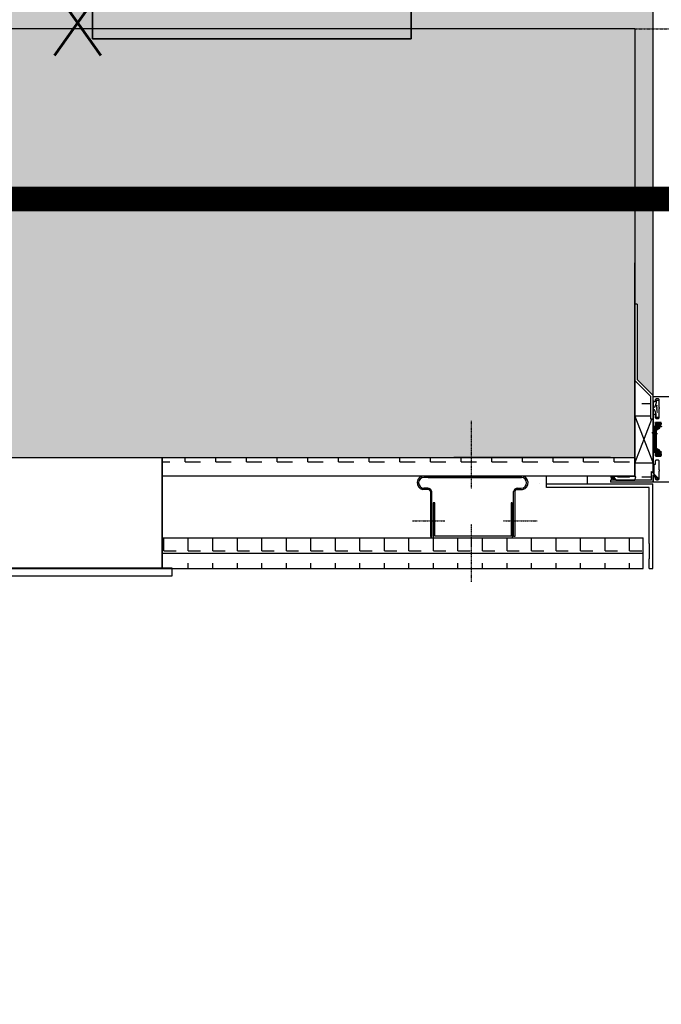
# Model space of a CAD drawing. Header units: millimetres. Extents: x -4577 to 1032787, y -66234 to 201209.
# Tile 246 of 256: x 26248 to 26772, y -47472 to -46668. Entities that reach past the tile are written whole.
import ezdxf
from ezdxf.enums import TextEntityAlignment as Align

# ---------------------------------------------------------------- set-up
doc = ezdxf.new("R2010")
doc.units = ezdxf.units.MM
for name, pattern in [('510_5_2OG_ELT_1004$0$11-07-22_DS_2OG$0$AUSGEZOGEN', [0]), ('510_5_2OG_ELT_1004$0$11-07-22_DS_2OG$0$MITTE2_S7', [0.225, 0.125, -0.05, 0, -0.05]), ('510_5_2OG_ELT_1004$0$11-07-22_DS_2OG$0$STRICHLINIE_S4', [0.095, 0.06, -0.035]), ('510_5_2OG_ELT_1004$0$VERDECKT', [9.525, 6.35, -3.175]), ('VERDECKT', [0.375, 0.25, -0.125])]:
    doc.linetypes.add(name, pattern=pattern)
for name, color, linetype in [('0 TP BMA WP2', 1, 'Continuous'), ('510_5_2OG_ELT_1004$0$11-07-22_DS_2OG$0$106', 8, '510_5_2OG_ELT_1004$0$11-07-22_DS_2OG$0$AUSGEZOGEN'), ('510_5_2OG_ELT_1004$0$11-07-22_DS_2OG$0$108', 8, '510_5_2OG_ELT_1004$0$11-07-22_DS_2OG$0$AUSGEZOGEN'), ('510_5_2OG_ELT_1004$0$11-07-22_DS_2OG$0$Nichttragende_Bauteile', 8, '510_5_2OG_ELT_1004$0$11-07-22_DS_2OG$0$AUSGEZOGEN'), ('510_5_2OG_ELT_1004$0$11-07-22_DS_2OG$0$STANDARD', 8, '510_5_2OG_ELT_1004$0$11-07-22_DS_2OG$0$AUSGEZOGEN'), ('510_5_2OG_ELT_1004$0$11-07-22_DS_2OG$0$Tragende_Bauteile', 8, '510_5_2OG_ELT_1004$0$11-07-22_DS_2OG$0$AUSGEZOGEN'), ('510_5_2OG_ELT_1004$0$Brandabschnitt', 6, '510_5_2OG_ELT_1004$0$VERDECKT'), ('510_5_2OG_ELT_1004$0$E__FM_BRANDM', 1, 'Continuous')]:
    doc.layers.add(name, color=color, linetype=linetype)
doc.layers.add('510_5_2OG_ELT_1004$0$E__SYM3DPOS', color=2, linetype='Continuous', plot=False)
doc.styles.add('510_5_2OG_ELT_1004$0$TXT', font='TXT.SHX', dxfattribs={"width": 0.7})
pattern_1 = [(90, (1885.797, -66881.692), (-20, 20), [10, -10]), (180, (1885.797, -66881.692), (-20, 20), [10, -10])]
pattern_2 = [(0, (1908.297, -66879.192), (25, 25), [12.5, -12.5]), (90, (1908.297, -66879.192), (25, 25), [12.5, -12.5])]
pattern_3 = [(0, (1905.797, -66881.692), (20, 20), [10, -10]), (90, (1905.797, -66881.692), (20, 20), [10, -10])]

# ---------------------------------------------------------------- blocks, each defined once
blk = doc.blocks.new('TPDK')
at = {"color": 1, "linetype": 'Continuous', "lineweight": 35}
blk.add_line((8447.83, -65580.76), (8447.83, -65841.39), dxfattribs=at)
blk.add_line((8447.83, -65580.76), (8447.83, -65841.39), dxfattribs=at)
at = {"layer": '0 TP BMA WP2', "color": 1, "linetype": 'Continuous', "lineweight": 35}
for p, q in [((8187.98, -65580.76), (8447.83, -65580.76)), ((8187.98, -65841.39), (8187.98, -65580.76)), ((8187.98, -65580.76), (8447.83, -65580.76)), ((8187.98, -65841.39), (8187.98, -65580.76)), ((8447.83, -65841.39), (8187.98, -65841.39)), ((8447.83, -65841.39), (8187.98, -65841.39))]:
    blk.add_line(p, q, dxfattribs=at)
at = {"layer": '0 TP BMA WP2', "color": 1, "lineweight": 35}
for p, q in [((8235.6, -65628.77), (8235.6, -65793.38)), ((8400.21, -65628.77), (8235.6, -65628.77)), ((8400.21, -65793.38), (8400.21, -65628.77)), ((8235.6, -65793.38), (8400.21, -65793.38))]:
    blk.add_line(p, q, dxfattribs=at)
blk.add_ellipse((8317.91, -65711.08), major_axis=(0, 38.36), ratio=1, start_param=4.712339, end_param=10.995524, dxfattribs=at)
blk = doc.blocks.new('510_5_2OG_ELT_1004$0$I641')
at = {"linetype": 'Continuous'}
for p, q in [((0, 7.943), (7.919, 7.943)), ((0, 0), (0, 7.943)), ((0, 7.943), (7.919, 7.943)), ((0, 0), (0, 7.943)), ((7.919, 7.943), (7.919, 0)), ((7.919, 7.943), (7.919, 0)), ((7.919, 0), (0, 0)), ((7.919, 0), (0, 0))]:
    blk.add_line(p, q, dxfattribs=at)
blk.add_lwpolyline([(6.468, 6.48), (1.451, 6.48), (1.451, 1.463), (6.468, 1.463)], close=True)
blk.add_circle((3.96, 3.972), 1.169)
at = {"layer": '510_5_2OG_ELT_1004$0$E__FM_BRANDM', "style": '510_5_2OG_ELT_1004$0$TXT', "flags": 1}
blk.add_attdef('EC_APPTAG', (0, 0), '', height=125, dxfattribs=at)
blk = doc.blocks.new('510_5_2OG_ELT_1004')
at = {"layer": '510_5_2OG_ELT_1004$0$11-07-22_DS_2OG$0$Nichttragende_Bauteile', "linetype": 'Continuous'}
h = blk.add_hatch(dxfattribs=at)
h.set_pattern_fill('MUSTER_NA', color=256, scale=12.5, style=0, pattern_type=2)
h.set_pattern_definition(pattern_2)
h.paths.add_polyline_path([(12465, -45341.48), (12150, -45341.48), (12150, -45356.48), (12450, -45356.48), (12450, -46675.6), (26750, -46675.6), (26750, -46900.37), (26752, -46900.37), (26752, -46961.76), (26765, -46974.76), (26765, -46660.6), (12465, -46660.6)], flags=0)
h = blk.add_hatch(dxfattribs=at)
h.set_pattern_fill('MUSTER_NA', color=256, scale=10, angle=90, style=0, pattern_type=2)
h.set_pattern_definition(pattern_1)
h.paths.add_polyline_path([(26750, -46991.81), (26763, -46991.81), (26763, -46975.59), (26750, -46962.59)], flags=0)
h = blk.add_hatch(dxfattribs=at)
h.set_pattern_fill('MUSTER_NA', color=256, scale=12.5, style=0, pattern_type=2)
h.set_pattern_definition(pattern_2)
h.paths.add_polyline_path([(26674.93, -47040.6), (26750, -47040.6), (26750, -47025.6), (26674.93, -47025.6), (26364.63, -47025.6), (26364.63, -47040.6)], flags=0)
h = blk.add_hatch(dxfattribs=at)
h.set_pattern_fill('MUSTER_NA', color=256, scale=10, angle=90, style=0, pattern_type=2)
h.set_pattern_definition(pattern_1)
h.paths.add_polyline_path([(26767.44, -47027.64), (26767.2, -47027.74), (26766.83, -47028.1), (26766.73, -47028.35), (26766.7, -47031.1), (26765.94, -47031.07), (26765.49, -47030.81), (26765, -47030.1), (26750, -47030.1), (26750, -47040.6), (26732.48, -47040.6), (26734.7, -47043.9), (26750, -47043.9), (26763.76, -47043.9), (26763.76, -47036.95), (26769.82, -47043.01), (26769.97, -47042.86), (26770, -47036.6), (26770, -47028.6), (26769.71, -47027.9), (26769.5, -47027.74), (26769.26, -47027.64)], flags=0)
h = blk.add_hatch(dxfattribs=at)
h.set_pattern_fill('MUSTER_NA', color=256, scale=10, angle=90, style=0, pattern_type=2)
h.set_pattern_definition(pattern_1)
h.paths.add_polyline_path([(26766.1, -47041.1), (26766.55, -47041.14), (26765, -47039.59), (26765, -47042.2)], flags=0)
h = blk.add_hatch(dxfattribs=at)
h.set_pattern_fill('MUSTER_NA', color=256, scale=10, style=0, pattern_type=2)
h.set_pattern_definition(pattern_3)
h.paths.add_polyline_path([(26756.85, -47103.47), (26756.85, -47090.97), (26372.63, -47090.97), (26364.63, -47090.97), (26364.63, -47103.47), (26372.63, -47103.47)], flags=0)
h = blk.add_hatch(dxfattribs=at)
h.set_pattern_fill('MUSTER_NA', color=256, scale=10, style=0, pattern_type=2)
h.set_pattern_definition(pattern_3)
h.paths.add_polyline_path([(26756.85, -47115.97), (26756.85, -47103.47), (26372.63, -47103.47), (26372.63, -47115.97)], flags=0)
at = {"layer": '510_5_2OG_ELT_1004$0$11-07-22_DS_2OG$0$STANDARD', "linetype": 'Continuous'}
h = blk.add_hatch(dxfattribs=at)
h.set_pattern_fill('MUSTER_NA', color=256, scale=10, style=0, pattern_type=2)
h.set_pattern_definition(pattern_3)
h.paths.add_polyline_path([(26756.85, -47103.47), (26756.85, -47090.97), (26514.74, -47090.97), (26506.74, -47090.97), (26506.74, -47103.47), (26514.74, -47103.47)], flags=0)
h = blk.add_hatch(dxfattribs=at)
h.set_pattern_fill('MUSTER_NA', color=256, scale=10, style=0, pattern_type=2)
h.set_pattern_definition(pattern_3)
h.paths.add_polyline_path([(26756.85, -47115.97), (26756.85, -47103.47), (26514.74, -47103.47), (26514.74, -47115.97)], flags=0)
at = {"layer": '510_5_2OG_ELT_1004$0$11-07-22_DS_2OG$0$Tragende_Bauteile', "linetype": 'Continuous'}
h = blk.add_hatch(dxfattribs=at)
h.set_pattern_fill('SCHRAFFUR_16', color=256, scale=1000, style=0, pattern_type=2)
h.set_pattern_definition([(45, (1895.8, -66891.69), (-70.71068, 70.71068), []), (45, (1860.44, -66856.34), (-70.71068, 70.71068), [60, -35])])
h.paths.add_polyline_path([(12150, -47025.6), (26750, -47025.6), (26750, -46675.6), (12150, -46675.6)], flags=0)
at = {"layer": '510_5_2OG_ELT_1004$0$11-07-22_DS_2OG$0$106', "linetype": '510_5_2OG_ELT_1004$0$11-07-22_DS_2OG$0$AUSGEZOGEN'}
for p, q in [((26763.8, -47005.6), (26765.5, -47004.1)), ((26768.69, -47006.14), (26767.43, -47006.1))]:
    blk.add_line(p, q, dxfattribs=at)
at = {"layer": '510_5_2OG_ELT_1004$0$11-07-22_DS_2OG$0$108', "linetype": '510_5_2OG_ELT_1004$0$11-07-22_DS_2OG$0$AUSGEZOGEN'}
for p, q in [((26767.7, -47003.33), (26767.7, -46996.85)), ((26769.6, -47002.2), (26767.9, -47003.18)), ((26768.7, -47002.72), (26768.7, -46996.85)), ((26769.7, -47002.12), (26769.7, -46996.85)), ((26770.7, -46999.75), (26770.7, -46996.85)), ((26767.7, -47024.35), (26767.7, -47017.88)), ((26767.9, -47018.03), (26769.6, -47019.01)), ((26768.7, -47024.35), (26768.7, -47018.49)), ((26769.7, -47024.35), (26769.7, -47019.09)), ((26770.7, -47024.35), (26770.7, -47021.46))]:
    blk.add_line(p, q, dxfattribs=at)
for points in [[(26771.2, -46996.85), (26767.3, -46996.85), (26767.11, -46996.89), (26766.95, -46997), (26766.84, -46997.16), (26766.8, -46997.35), (26766.8, -46999.75), (26766.76, -46999.9), (26766.65, -47000.01), (26766.5, -47000.05), (26765.5, -47000.05), (26765.35, -47000.01), (26765.24, -46999.9), (26765.2, -46999.75), (26765.2, -46997.85), (26765.36, -46997.73), (26765.4, -46997.58), (26765.4, -46997.13), (26765.36, -46996.98), (26765.2, -46996.85), (26765.2, -46996.4), (26765.2, -46996.85), (26765.2, -46991.1), (26765.23, -46990.85), (26765.33, -46990.6), (26765.49, -46990.4), (26765.7, -46990.24), (26765.94, -46990.14), (26766.2, -46990.1), (26766.7, -46990.1), (26766.7, -46992.6), (26766.73, -46992.86), (26766.83, -46993.1), (26766.99, -46993.31), (26767.2, -46993.47), (26767.44, -46993.57), (26767.7, -46993.6), (26769, -46993.6), (26769.26, -46993.57), (26769.5, -46993.47), (26769.71, -46993.31), (26769.87, -46993.1), (26769.97, -46992.86), (26770, -46992.6), (26770, -46985.6), (26770.13, -46985.42), (26770.19, -46985.21), (26770.19, -46984.99), (26770.13, -46984.78), (26770, -46984.6), (26770, -46978.6), (26769.97, -46978.35), (26769.87, -46978.1), (26769.71, -46977.9), (26769.5, -46977.74), (26769.26, -46977.64), (26769, -46977.6), (26767.7, -46977.6), (26767.44, -46977.64), (26767.2, -46977.74), (26766.99, -46977.9), (26766.83, -46978.1), (26766.73, -46978.35), (26766.7, -46978.6), (26766.7, -46979.8), (26766.66, -46979.95), (26766.55, -46980.06), (26766.4, -46980.1), (26766.1, -46980.1), (26765, -46979), (26765, -46975.6), (26830.5, -46975.6)], [(26765.2, -47000.55), (26765.24, -47000.36), (26765.35, -47000.2), (26765.51, -47000.09), (26765.7, -47000.05), (26766.5, -47000.05), (26766.65, -47000.01), (26766.76, -46999.9), (26766.8, -46999.75), (26766.8, -46997.35), (26766.84, -46997.16), (26766.95, -46997), (26767.11, -46996.89), (26767.3, -46996.85), (26770.7, -46996.85), (26770.95, -46996.89), (26771.17, -46997.01), (26771.35, -46997.18), (26771.46, -46997.41), (26771.5, -46997.65)], [(26770.16, -47000.72), (26770.13, -47000.79), (26770.11, -47000.88), (26770.1, -47000.96), (26770.1, -47001.33), (26770.07, -47001.59), (26769.97, -47001.83), (26769.81, -47002.04), (26769.6, -47002.2)], [(26771.5, -46997.65), (26771.5, -46998.3), (26770.16, -47000.72)], [(26772.08, -47000.23), (26771.55, -47000.44), (26771, -47000.58), (26770.43, -47000.65), (26770.35, -47000.62), (26770.3, -47000.55), (26770.31, -47000.46), (26771.7, -46998.05)], [(26771.66, -46997.16), (26771.55, -46997), (26771.39, -46996.89), (26771.2, -46996.85)], [(26769.6, -47019.01), (26769.81, -47019.17), (26769.97, -47019.38), (26770.07, -47019.62), (26770.1, -47019.88), (26770.1, -47020.25), (26770.11, -47020.33), (26770.13, -47020.41), (26770.16, -47020.49)], [(26808.5, -47045.6), (26765, -47045.6), (26765, -47042.2), (26766.1, -47041.1), (26766.4, -47041.1), (26766.55, -47041.14), (26766.66, -47041.25), (26766.7, -47041.4), (26766.7, -47042.6), (26766.73, -47042.86), (26766.83, -47043.1), (26766.99, -47043.31), (26767.2, -47043.47), (26767.44, -47043.57), (26767.7, -47043.6), (26769, -47043.6), (26769.26, -47043.57), (26769.5, -47043.47), (26769.71, -47043.31), (26769.87, -47043.1), (26769.97, -47042.86), (26770, -47042.6), (26770, -47036.6), (26770.13, -47036.42), (26770.19, -47036.21), (26770.19, -47035.99), (26770.13, -47035.78), (26770, -47035.6), (26770, -47028.6), (26769.97, -47028.35), (26769.87, -47028.1), (26769.71, -47027.9), (26769.5, -47027.74), (26769.26, -47027.64), (26769, -47027.6), (26767.7, -47027.6), (26767.44, -47027.64), (26767.2, -47027.74), (26766.99, -47027.9), (26766.83, -47028.1), (26766.73, -47028.35), (26766.7, -47028.6), (26766.7, -47031.1), (26766.2, -47031.1), (26765.94, -47031.07), (26765.7, -47030.97), (26765.49, -47030.81), (26765.33, -47030.6), (26765.23, -47030.36), (26765.2, -47030.1), (26765.2, -47024.35), (26765.36, -47024.23), (26765.4, -47024.08), (26765.4, -47023.63), (26765.36, -47023.48), (26765.2, -47023.35), (26765.2, -47021.45), (26765.24, -47021.3), (26765.35, -47021.19), (26765.5, -47021.15), (26766.5, -47021.15), (26766.65, -47021.19), (26766.76, -47021.3), (26766.8, -47021.45), (26766.8, -47023.85), (26766.84, -47024.05), (26766.95, -47024.21), (26767.11, -47024.32), (26767.3, -47024.35), (26771.2, -47024.35)], [(26771.5, -47023.55), (26771.46, -47023.8), (26771.35, -47024.02), (26771.17, -47024.2), (26770.95, -47024.32), (26770.7, -47024.35), (26767.3, -47024.35), (26767.11, -47024.32), (26766.95, -47024.21), (26766.84, -47024.05), (26766.8, -47023.85), (26766.8, -47021.45), (26766.76, -47021.3), (26766.65, -47021.19), (26766.5, -47021.15), (26765.7, -47021.15), (26765.51, -47021.12), (26765.35, -47021.01), (26765.24, -47020.85), (26765.2, -47020.65)], [(26770.16, -47020.49), (26771.5, -47022.9), (26771.5, -47023.55)], [(26771.2, -47024.35), (26771.39, -47024.32), (26771.55, -47024.21), (26771.66, -47024.05)], [(26771.7, -47023.15), (26770.31, -47020.75), (26770.3, -47020.66), (26770.35, -47020.59), (26770.43, -47020.55), (26771, -47020.63), (26771.55, -47020.77), (26772.08, -47020.98)]]:
    blk.add_lwpolyline(points, dxfattribs=at)
at = {"layer": '510_5_2OG_ELT_1004$0$11-07-22_DS_2OG$0$Nichttragende_Bauteile', "linetype": '510_5_2OG_ELT_1004$0$11-07-22_DS_2OG$0$AUSGEZOGEN'}
for p, q in [((26765, -46974.76), (26765, -46660.6)), ((26750, -46953.54), (26750, -46900.37)), ((26752, -46900.37), (26750, -46900.37)), ((26752, -46900.37), (26752, -46961.76)), ((26750, -46953.65), (26750, -46922.71)), ((26750, -47040.6), (26750, -46953.54)), ((26750, -47005.65), (26750, -46953.65)), ((26763, -46975.59), (26750, -46962.59)), ((26765, -46974.76), (26752, -46961.76)), ((26763, -46994.16), (26763, -46975.59)), ((26765, -46975.6), (26765, -46974.76)), ((26767.52, -46978.56), (26769.22, -46978.56)), ((26767.52, -46978.56), (26767.52, -46981)), ((26765, -46979), (26765, -47030.1)), ((26766.04, -46984.6), (26765, -46984.71)), ((26766.04, -46986.51), (26765, -46986.14)), ((26766.57, -46983.33), (26766.04, -46984.6)), ((26766.57, -46987.78), (26766.04, -46986.51)), ((26767.52, -46981), (26766.57, -46983.33)), ((26767.95, -46983.38), (26768.32, -46982.43)), ((26767.95, -46984.71), (26767.95, -46983.38)), ((26767.95, -46984.71), (26767.95, -46983.38)), ((26767.95, -46984.71), (26767.95, -46985.55)), ((26767.95, -46984.71), (26767.95, -46985.55)), ((26767.95, -46986.4), (26767.95, -46985.55)), ((26767.95, -46986.4), (26767.95, -46987.73)), ((26763, -46991.81), (26750, -46991.81)), ((26750, -46991.81), (26765, -47030.1)), ((26750, -47030.1), (26764, -46994.16)), ((26765, -46994.16), (26763, -46994.16)), ((26767.52, -46990.11), (26766.57, -46987.78)), ((26767.52, -46992.55), (26767.52, -46990.11)), ((26767.52, -46992.55), (26769.22, -46992.55)), ((26767.95, -46987.73), (26768.32, -46988.68)), ((26765.2, -47020.65), (26765.2, -47000.55)), ((26765.7, -47021.15), (26765.7, -47000.05)), ((26766.7, -47021.25), (26766.7, -46999.96)), ((26767.7, -47003.33), (26767.7, -46996.85)), ((26769.6, -47002.2), (26767.9, -47003.18)), ((26767.7, -47024.35), (26767.7, -47017.88)), ((26767.9, -47018.03), (26769.6, -47019.01)), ((26364.63, -47115.6), (26364.63, -47025.6)), ((26364.63, -47025.6), (26364.63, -47115.6)), ((26730.09, -47025.6), (26602.5, -47025.6)), ((26730.09, -47025.6), (26750, -47025.6)), ((26750, -47025.6), (26750, -47040.6)), ((26765.2, -47030.1), (26750, -47030.1)), ((26674.93, -47040.6), (26364.63, -47040.6)), ((26581.4, -47041.74), (26577.89, -47041.74)), ((26577.89, -47041.74), (26577.89, -47041.85)), ((26578.27, -47040.6), (26657.85, -47040.6)), ((26581.4, -47041.74), (26657.63, -47041.74)), ((26750, -47040.6), (26602.5, -47040.6)), ((26603.48, -47041.74), (26657.63, -47041.74)), ((26603.62, -47040.6), (26658, -47040.6)), ((26654.14, -47041.74), (26657.65, -47041.74)), ((26654.14, -47041.74), (26657.65, -47041.74)), ((26657.65, -47041.74), (26657.65, -47041.85)), ((26678, -47047.1), (26678, -47040.6)), ((26711.5, -47047.1), (26711.5, -47040.6)), ((26731.54, -47043.9), (26730.43, -47040.6)), ((26733.12, -47043.9), (26731.24, -47040.6)), ((26734.7, -47043.9), (26732.48, -47040.6)), ((26750, -47040.6), (26732.48, -47040.6)), ((26732.48, -47040.6), (26734.7, -47043.9)), ((26734.7, -47043.9), (26732.48, -47040.6)), ((26732.48, -47040.6), (26750, -47040.6)), ((26750.81, -47041.18), (26750, -47040.6)), ((26750, -47043.9), (26750.81, -47041.18)), ((26763.76, -47043.9), (26763.76, -47036.95)), ((26763.76, -47036.95), (26770, -47043.18)), ((26766.55, -47041.14), (26765, -47039.59)), ((26765, -47045.6), (26765, -47039.59)), ((26765, -47042.2), (26765, -47045.6)), ((26766.55, -47041.14), (26769.12, -47043.71)), ((26578.06, -47050.53), (26578.06, -47050.47)), ((26581.09, -47050.53), (26578.06, -47050.53)), ((26654.44, -47050.53), (26657.48, -47050.53)), ((26654.44, -47050.53), (26657.48, -47050.53)), ((26657.48, -47050.53), (26657.48, -47050.47)), ((26657.48, -47050.53), (26657.48, -47050.47)), ((26672.65, -47046.37), (26672.65, -47046.48)), ((26678, -47050.1), (26678, -47047.1)), ((26678, -47047.1), (26764.85, -47047.1)), ((26761.85, -47050.1), (26678, -47050.1)), ((26750, -47043.9), (26730.09, -47043.9)), ((26730.09, -47043.9), (26730.09, -47045.6)), ((26750, -47045.6), (26730.09, -47045.6)), ((26734.7, -47043.9), (26750, -47043.9)), ((26750, -47043.9), (26734.7, -47043.9)), ((26763.76, -47043.9), (26750, -47043.9)), ((26765, -47045.6), (26750, -47045.6)), ((26761.85, -47095.6), (26761.85, -47050.1)), ((26764.85, -47116.06), (26764.85, -47047.1)), ((26581.43, -47051.57), (26576.97, -47051.57)), ((26583.34, -47053.23), (26583.34, -47089.89)), ((26584.4, -47089.89), (26584.4, -47053.27)), ((26651.13, -47089.89), (26651.13, -47053.27)), ((26651.13, -47089.89), (26651.13, -47053.27)), ((26652.2, -47053.23), (26652.2, -47089.89)), ((26652.2, -47053.23), (26652.2, -47089.89)), ((26654.11, -47051.57), (26658.56, -47051.57)), ((26654.11, -47051.57), (26658.56, -47051.57)), ((26586.82, -47062.62), (26585.49, -47062.62)), ((26585.49, -47062.62), (26585.49, -47090.97)), ((26586.82, -47063.65), (26586.82, -47062.62)), ((26586.82, -47089.65), (26586.82, -47063.65)), ((26649.12, -47062.62), (26649.12, -47089.65)), ((26649.12, -47062.62), (26650.04, -47062.62)), ((26650.04, -47062.62), (26649.12, -47062.62)), ((26649.12, -47062.62), (26649.12, -47089.65)), ((26649.12, -47062.62), (26650.04, -47062.62)), ((26650.04, -47062.62), (26649.12, -47062.62)), ((26650.04, -47062.62), (26650.04, -47090.97)), ((26650.04, -47062.62), (26650.04, -47090.97)), ((26364.63, -47090.97), (26650.04, -47090.97)), ((26373.75, -47090.97), (26756.85, -47090.97)), ((26583.34, -47089.89), (26584.4, -47089.89)), ((26585.49, -47090.97), (26650.04, -47090.97)), ((26649.12, -47089.65), (26586.82, -47089.65)), ((26649.12, -47089.65), (26603.48, -47089.65)), ((26652.2, -47089.89), (26651.13, -47089.89)), ((26652.2, -47089.89), (26651.13, -47089.89)), ((26756.85, -47115.97), (26756.85, -47090.97)), ((26761.85, -47095.6), (26761.85, -47108.1)), ((26364.63, -47103.47), (26756.85, -47103.47)), ((26761.85, -47116.06), (26761.85, -47108.1)), ((23836.73, -47115.6), (26372.63, -47115.6)), ((26218.63, -47121.97), (26372.63, -47121.97)), ((26226.63, -47115.97), (26364.63, -47115.97)), ((26364.63, -47115.97), (26372.63, -47115.97)), ((26372.63, -47115.97), (26756.85, -47115.97)), ((26372.63, -47120.97), (26372.63, -47115.97)), ((26372.63, -47121.97), (26372.63, -47120.97)), ((26761.85, -47116.06), (26764.85, -47116.06))]:
    blk.add_line(p, q, dxfattribs=at)
at = {"layer": '510_5_2OG_ELT_1004$0$11-07-22_DS_2OG$0$Nichttragende_Bauteile', "linetype": '510_5_2OG_ELT_1004$0$11-07-22_DS_2OG$0$MITTE2_S7'}
for p, q in [((26616.57, -46995.46), (26616.57, -47051.19)), ((26568.73, -47077.2), (26595.2, -47077.2)), ((26616.57, -47079.99), (26616.57, -47126.9)), ((26616.57, -47079.99), (26616.57, -47126.9)), ((26642.58, -47077.2), (26670.44, -47077.2)), ((26642.58, -47077.2), (26670.44, -47077.2)), ((26616.57, -47090.97), (26616.57, -47097.52))]:
    blk.add_line(p, q, dxfattribs=at)
at = {"layer": '510_5_2OG_ELT_1004$0$11-07-22_DS_2OG$0$Nichttragende_Bauteile', "linetype": '510_5_2OG_ELT_1004$0$11-07-22_DS_2OG$0$AUSGEZOGEN'}
for points in [[(26765.2, -47000.55), (26765.24, -47000.36), (26765.35, -47000.2), (26765.51, -47000.09), (26765.7, -47000.05), (26766.5, -47000.05), (26766.65, -47000.01), (26766.76, -46999.9), (26766.8, -46999.75), (26766.8, -46997.35), (26766.84, -46997.16), (26766.95, -46997), (26767.11, -46996.89), (26767.3, -46996.85), (26770.7, -46996.85), (26770.95, -46996.89), (26771.17, -46997.01), (26771.35, -46997.18), (26771.46, -46997.41), (26771.5, -46997.65)], [(26767.9, -47003.18), (26767.69, -47003.34), (26767.53, -47003.54), (26767.43, -47003.79), (26767.4, -47004.04), (26767.4, -47017.16), (26767.43, -47017.42), (26767.53, -47017.66), (26767.69, -47017.87), (26767.9, -47018.03)], [(26771.5, -47023.55), (26771.46, -47023.8), (26771.35, -47024.02), (26771.17, -47024.2), (26770.95, -47024.32), (26770.7, -47024.35), (26767.3, -47024.35), (26767.11, -47024.32), (26766.95, -47024.21), (26766.84, -47024.05), (26766.8, -47023.85), (26766.8, -47021.45), (26766.76, -47021.3), (26766.65, -47021.19), (26766.5, -47021.15), (26765.7, -47021.15), (26765.51, -47021.12), (26765.35, -47021.01), (26765.24, -47020.85), (26765.2, -47020.65)]]:
    blk.add_lwpolyline(points, dxfattribs=at)
for centre, radius, start, end in [((26578.03, -47046.14), 5.54, 87.58897, 258.98811), ((26578.03, -47046.14), 4.33, 91.93535, 270.36856), ((26657.5, -47046.14), 5.54, 281.01189, 92.41103), ((26657.5, -47046.14), 5.54, 281.01189, 92.41103), ((26657.5, -47046.14), 4.33, 269.63144, 88.06465), ((26657.5, -47046.14), 4.33, 269.63144, 88.06465), ((26581.23, -47053.73), 3.2, 8.26183, 92.49475), ((26654.3, -47053.73), 3.2, 87.50525, 171.73817), ((26654.3, -47053.73), 3.2, 87.50525, 171.73817), ((26581.23, -47053.73), 2.17, 13.3565, 84.81683), ((26654.3, -47053.73), 2.17, 95.18317, 166.6435), ((26654.3, -47053.73), 2.17, 95.18317, 166.6435)]:
    blk.add_arc(centre, radius, start, end, dxfattribs=at)
at = {"layer": '510_5_2OG_ELT_1004$0$11-07-22_DS_2OG$0$STANDARD', "linetype": '510_5_2OG_ELT_1004$0$11-07-22_DS_2OG$0$AUSGEZOGEN'}
for p, q in [((26750, -47040.6), (26750, -46866.45)), ((26765, -47038.18), (26765, -46866.45)), ((26750, -46953.65), (26750, -46922.71)), ((26750, -47005.65), (26750, -46953.65)), ((26734.7, -47043.9), (26732.48, -47040.6)), ((26732.48, -47040.6), (26750, -47040.6)), ((26765, -47045.6), (26765, -47039.59)), ((26750, -47043.9), (26734.7, -47043.9))]:
    blk.add_line(p, q, dxfattribs=at)
at = {"layer": '510_5_2OG_ELT_1004$0$11-07-22_DS_2OG$0$Tragende_Bauteile', "linetype": '510_5_2OG_ELT_1004$0$11-07-22_DS_2OG$0$AUSGEZOGEN'}
for p, q in [((26750, -46675.6), (12450, -46675.6)), ((26750, -46675.6), (26750, -47025.6)), ((23800, -47025.6), (26750, -47025.6))]:
    blk.add_line(p, q, dxfattribs=at)
at = {"layer": '510_5_2OG_ELT_1004$0$11-07-22_DS_2OG$0$Tragende_Bauteile', "linetype": '510_5_2OG_ELT_1004$0$11-07-22_DS_2OG$0$STRICHLINIE_S4'}
blk.add_line((26750, -46675.6), (28050, -46675.6), dxfattribs=at)
at = {"layer": '510_5_2OG_ELT_1004$0$Brandabschnitt', "lineweight": 25, "const_width": 20, "flags": 128}
blk.add_lwpolyline([(23679.28, -55430.7), (23679.28, -46814.54), (29258.14, -46814.54), (29258.14, -55410.98)], dxfattribs=at)
at = {"layer": '510_5_2OG_ELT_1004$0$E__FM_BRANDM', "lineweight": 25}
ref = blk.add_blockref('510_5_2OG_ELT_1004$0$I641', (26295.49, -46657.2, 122100), dxfattribs=dict(at, xscale=25, yscale=25, zscale=25))
ref.add_attrib('EC_3DPOS', 'x', dxfattribs={"layer": '510_5_2OG_ELT_1004$0$E__SYM3DPOS', "height": 80, "style": '510_5_2OG_ELT_1004$0$TXT'}).set_placement((26295.49, -46657.2, 122100), align=Align.MIDDLE)

msp = doc.modelspace()

# ---------------------------------------------------------------- block references
msp.add_blockref('510_5_2OG_ELT_1004', (0, -0.05))
at = {"layer": '0 TP BMA WP2', "color": 7, "linetype": 'VERDECKT', "lineweight": 25}
msp.add_blockref('TPDK', (18119.66, 19157.68, -122100), dxfattribs=at)

doc.saveas('drawing.dxf')
